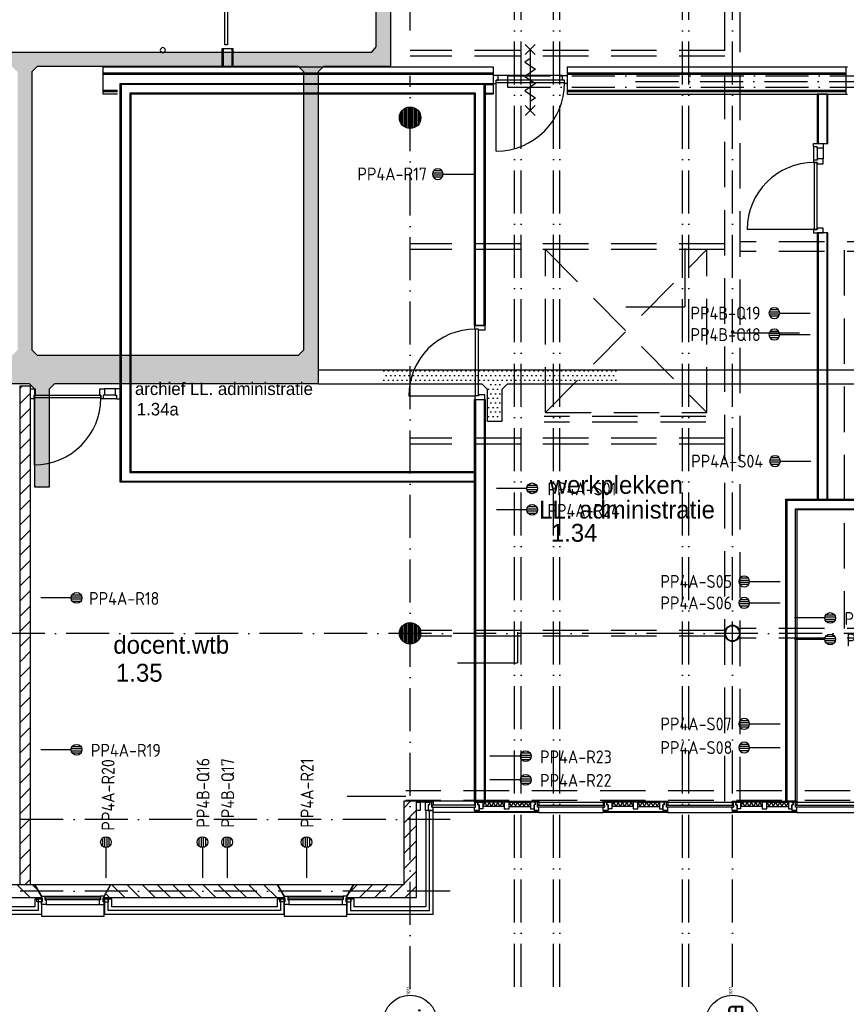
# Model space of a CAD drawing. Header units: millimetres. Extents: x 84333 to 240712, y -2244 to 84291.
# Tile 21 of 74: x 134468 to 146007, y 7596 to 21345. Entities that reach past the tile are written whole.
import ezdxf
from ezdxf.enums import TextEntityAlignment as Align

# ---------------------------------------------------------------- set-up
doc = ezdxf.new("R2010")
doc.units = ezdxf.units.MM
doc.header["$LTSCALE"] = 100
doc.linetypes.add('DASHDOT', pattern=[9, 6, -1.5, 0, -1.5])
doc.linetypes.add('HIDDEN', pattern=[9.525, 6.35, -3.175])
doc.layers.get('0').update_dxf_attribs({"linetype": 'CONTINUOUS'})
for name, color, linetype in [('AFDELING', 4, 'CONTINUOUS'), ('AL$2----_RENVOOI', 7, 'CONTINUOUS'), ('AL$7----_STRAMIEN', 1, 'DASHDOT'), ('AL21----_BUITENWAND', 4, 'CONTINUOUS'), ('AL21K---_ISOLATIE', 1, 'CONTINUOUS'), ('AL22----_BINNENWAND', 7, 'CONTINUOUS'), ('AL27----_DAKEN', 7, 'CONTINUOUS'), ('AL28----_KONSTRUKTIE', 3, 'CONTINUOUS'), ('AL31----_BUITENKOZ', 7, 'CONTINUOUS'), ('AL32----_BINNENKOZ', 7, 'CONTINUOUS'), ('AL32----_DRAAIR', 7, 'CONTINUOUS'), ('AL32----_DRAAIRICHTING', 1, 'CONTINUOUS'), ('AL65----_BEVEILIGING', 7, 'CONTINUOUS'), ('ALN-----_BLOCKNAAM', 2, 'CONTINUOUS'), ('ALXA3---_VOLZWART', 14, 'CONTINUOUS'), ('ALXAA---_GEWBETON', 12, 'CONTINUOUS'), ('ALXAB---_PREFABBETON', 1, 'CONTINUOUS'), ('ALXOU---_GLAS', 7, 'CONTINUOUS'), ('BOUW', 8, 'CONTINUOUS'), ('EB6441--_ATTRIB', 2, 'CONTINUOUS'), ('EL6441--_DATACOM', 3, 'CONTINUOUS'), ('KABELGGOOT1', 8, 'CONTINUOUS'), ('MV-BINNENKOZIJN', 1, 'CONTINUOUS')]:
    doc.layers.add(name, color=color, linetype=linetype)
doc.styles.add('1_8', font='ISO', dxfattribs={"height": 1.8})
doc.styles.add('BURO-025', font='BUROFONT.shx', dxfattribs={"height": 250})
doc.styles.get("Standard").update_dxf_attribs({"font": 'iso.shx'})
doc.styles.add('TECHNIC', font='technic_.ttf')
pattern_1 = [(8e-14, (39793.956, 199192.7), (31.75, 63.5), [0, -63.5])]

# ---------------------------------------------------------------- blocks, each defined once
blk = doc.blocks.new('ES4X2')
for p, q in [((-0.45, 1.4), (-0.45, 2.6)), ((-0.15, 1.27), (-0.15, 2.73)), ((0.15, 1.27), (0.15, 2.73)), ((0.45, 1.4), (0.45, 2.6)), ((0, 1.25), (0, -3))]:
    blk.add_line(p, q)
blk.add_circle((0, 2), 0.75)
at = {"style": '1_8', "flags": 8}
for tag, p in [('NUMMER', (1.25, 3.5)), ('CODE', (-1.25, 3.5))]:
    blk.add_attdef(tag, text='', height=1.8, rotation=90, dxfattribs=at).set_placement(p, align=Align.MIDDLE_LEFT)
blk.add_attdef('M_CODE', text='', height=1.8, dxfattribs=at).set_placement((0, 0), align=Align.MIDDLE_CENTER)
blk = doc.blocks.new('1011')
at = {"layer": 'AL$7----_STRAMIEN', "color": 7, "linetype": 'Continuous'}
blk.add_circle((-750, 0), 750, dxfattribs=at)
at = {"layer": 'AL$7----_STRAMIEN', "color": 3, "linetype": 'Continuous'}
blk.add_attdef('STR-NAAM', text='', height=600, rotation=360, dxfattribs=at).set_placement((-750, 0), align=Align.MIDDLE)
at = {"layer": 'ALN-----_BLOCKNAAM', "linetype": 'Continuous'}
blk.add_text('1011', height=100, dxfattribs=at).set_placement((0, 0))
blk = doc.blocks.new('A$C13e6995e')
at = {"layer": 'KABELGGOOT1'}
h = blk.add_hatch(dxfattribs=at)
h.set_pattern_fill('DOTS', color=256, scale=40, style=0)
h.set_pattern_definition(pattern_1)
h.paths.add_polyline_path([(47270, 29800), (47000, 29800), (47000, 26932), (47270, 26932)])
h.paths.add_polyline_path([(47270, 26932), (47000, 26932), (47000, 23926), (47270, 23926)])
h.paths.add_polyline_path([(47270, 23926), (47000, 23926), (47000, 23210), (46925, 23135), (45721, 23135), (45721, 22935), (46925, 22935), (47000, 22859), (46999, 20839), (47270, 20839), (47270, 22859), (47344, 22934), (50030, 22934), (50105, 22859), (50105, 20839), (50305, 20839), (50305, 22859), (50380, 22934), (54027, 22934), (54102, 22859), (54102, 20839), (54302, 20839), (54302, 22859), (54377, 22934), (55311, 22935), (55311, 23981), (55111, 23981), (55111, 23210), (55049, 23134), (47345, 23134), (47270, 23210)])
h = blk.add_hatch(dxfattribs=at)
h.set_pattern_fill('DOTS', color=256, scale=40, style=0)
h.set_pattern_definition(pattern_1)
h.paths.add_polyline_path([(54302, 20839), (54102, 20839), (54102, 18978), (54027, 18903), (50380, 18903), (50305, 18978), (50305, 20839), (50105, 20839), (50105, 18978), (50030, 18903), (47345, 18903), (47270, 18978), (47270, 20839), (46999, 20839), (46997, 18509), (50272, 18503), (50347, 18428), (50347, 17063), (50547, 17063), (50547, 18428), (50622, 18503), (54302, 18503)])
h = blk.add_hatch(dxfattribs=at)
h.set_pattern_fill('DOTS', color=256, scale=40, style=0)
h.set_pattern_definition(pattern_1)
h.paths.add_polyline_path([(55915, 18500), (55915, 18700), (55219, 18700), (55219, 18500)])
h.paths.add_polyline_path([(55915, 18700), (55915, 18500), (56485, 18500), (56485, 18700)])
h.paths.add_polyline_path([(57440, 18700), (57440, 18500), (58478, 18500), (58478, 18700)])
h = blk.add_hatch(dxfattribs=at)
h.set_pattern_fill('DOTS', color=256, scale=40, style=0)
h.set_pattern_definition(pattern_1)
h.paths.add_polyline_path([(57440, 18700), (56951, 18700), (56951, 18500), (57440, 18500)])
h.paths.add_polyline_path([(56774, 18312), (56667, 18312), (56667, 17980), (56774, 17980)])
h = blk.add_hatch(dxfattribs=at)
h.set_pattern_fill('DOTS', color=256, scale=40, style=0)
h.set_pattern_definition(pattern_1)
h.paths.add_polyline_path([(57076, 18695), (56424, 18695), (56424, 18501), (57076, 18501)])
h = blk.add_hatch(dxfattribs=at)
h.set_pattern_fill('DOTS', color=256, scale=40, style=0)
h.set_pattern_definition(pattern_1)
h.paths.add_polyline_path([(56856, 18689), (56667, 18689), (56667, 17980), (56865, 17980)])
h = blk.add_hatch(dxfattribs=at)
h.set_pattern_fill('DOTS', color=256, scale=40, style=0)
h.set_pattern_definition(pattern_1)
h.paths.add_polyline_path([(56774, 18312), (56667, 18312), (56667, 17980), (56774, 17980)])
at = {"layer": 'AL$2----_RENVOOI', "color": 8, "linetype": 'Continuous'}
for start, end in [(0, 180), (180, 0)]:
    blk.add_arc((52133, 23163), 36, start, end, dxfattribs=at)
at = {"layer": 'AL$7----_STRAMIEN', "color": 1}
for p, q in [((56144, 12420), (37921, 12420)), ((56144, 11420), (37921, 11420))]:
    blk.add_line(p, q, dxfattribs=at)
for points in [[(55585, 23440), (55585, 63920)], [(55585, 10052), (55585, 22807)], [(107244, 15020), (59485, 15020), (37921, 15020)]]:
    blk.add_lwpolyline(points, dxfattribs=at)
at = {"layer": 'AL$7----_STRAMIEN'}
for points in [[(57044, 10084), (57044, 48023)], [(57135, 10084), (57135, 48023)], [(57585, 10084), (57585, 48023)], [(57676, 10084), (57676, 48023)], [(59385, 10084), (59385, 48023)], [(59476, 10084), (59476, 48023)], [(60085, 10084), (60085, 48023)]]:
    blk.add_lwpolyline(points, dxfattribs=at)
at = {"layer": 'AL21----_BUITENWAND', "color": 8}
for p, q in [((55905, 12547), (55805, 12547)), ((55805, 12547), (55805, 11200)), ((55905, 11100), (55905, 12547)), ((50345, 11310), (50345, 11200)), ((50445, 11310), (50345, 11310)), ((50445, 11100), (50445, 11310)), ((51420, 11310), (51320, 11310)), ((51320, 11310), (51320, 11100)), ((51420, 11200), (51420, 11310)), ((53727, 11310), (53727, 11200)), ((53827, 11310), (53727, 11310)), ((53827, 11100), (53827, 11310)), ((54702, 11310), (54702, 11100)), ((54802, 11310), (54702, 11310)), ((54802, 11200), (54802, 11310)), ((50345, 11200), (48092, 11200)), ((53727, 11200), (51420, 11200)), ((55805, 11200), (54802, 11200)), ((47992, 11100), (50445, 11100)), ((51320, 11100), (53827, 11100)), ((54702, 11100), (55905, 11100))]:
    blk.add_line(p, q, dxfattribs=at)
at = {"layer": 'AL21K---_ISOLATIE', "color": 8, "linetype": 'Continuous'}
for p, q in [((56899, 12661), (56599, 12661)), ((56629, 12661), (56599, 12601)), ((56659, 12601), (56629, 12661)), ((56689, 12661), (56659, 12601)), ((56719, 12601), (56689, 12661)), ((56749, 12661), (56719, 12601)), ((56779, 12601), (56749, 12661)), ((56809, 12661), (56779, 12601)), ((56839, 12601), (56809, 12661)), ((56869, 12661), (56839, 12601)), ((56899, 12601), (56869, 12661)), ((56966, 12661), (57265, 12661)), ((56966, 12661), (56996, 12601)), ((56996, 12601), (57026, 12661)), ((57026, 12661), (57056, 12601)), ((57056, 12601), (57086, 12661)), ((57086, 12661), (57116, 12601)), ((57116, 12601), (57146, 12661)), ((57146, 12661), (57176, 12601)), ((57176, 12601), (57206, 12661)), ((57206, 12661), (57235, 12601)), ((57235, 12601), (57265, 12661)), ((58699, 12661), (58399, 12661)), ((58429, 12661), (58399, 12601)), ((58459, 12601), (58429, 12661)), ((58489, 12661), (58459, 12601)), ((58519, 12601), (58489, 12661)), ((58549, 12661), (58519, 12601)), ((58579, 12601), (58549, 12661)), ((58609, 12661), (58579, 12601)), ((58639, 12601), (58609, 12661)), ((58669, 12661), (58639, 12601)), ((58699, 12601), (58669, 12661)), ((58766, 12661), (59065, 12661)), ((58766, 12661), (58796, 12601)), ((58796, 12601), (58826, 12661)), ((58826, 12661), (58856, 12601)), ((58856, 12601), (58886, 12661)), ((58886, 12661), (58916, 12601)), ((58916, 12601), (58946, 12661)), ((58946, 12661), (58976, 12601)), ((58976, 12601), (59006, 12661)), ((59006, 12661), (59035, 12601)), ((59035, 12601), (59065, 12661)), ((60499, 12661), (60199, 12661)), ((60229, 12661), (60199, 12601)), ((60259, 12601), (60229, 12661)), ((60289, 12661), (60259, 12601)), ((60319, 12601), (60289, 12661)), ((60349, 12661), (60319, 12601)), ((60379, 12601), (60349, 12661)), ((60409, 12661), (60379, 12601)), ((60439, 12601), (60409, 12661)), ((60469, 12661), (60439, 12601)), ((60499, 12601), (60469, 12661)), ((60566, 12661), (60865, 12661)), ((60566, 12661), (60596, 12601)), ((60596, 12601), (60626, 12661)), ((60626, 12661), (60656, 12601)), ((60656, 12601), (60686, 12661)), ((60686, 12661), (60716, 12601)), ((60716, 12601), (60746, 12661)), ((60746, 12661), (60776, 12601)), ((60776, 12601), (60806, 12661)), ((60806, 12661), (60835, 12601)), ((60835, 12601), (60865, 12661)), ((56899, 12601), (56599, 12601)), ((56966, 12601), (57265, 12601)), ((58699, 12601), (58399, 12601)), ((58766, 12601), (59065, 12601)), ((60499, 12601), (60199, 12601)), ((60566, 12601), (60865, 12601))]:
    blk.add_line(p, q, dxfattribs=at)
at = {"layer": 'AL22----_BINNENWAND', "color": 8}
for p, q in [((52959, 22930), (52959, 23188)), ((52959, 23188), (53109, 23188)), ((53109, 23188), (53109, 22930)), ((53109, 22930), (52959, 22930)), ((51536, 17129), (51536, 22700)), ((51536, 22700), (56632, 22700)), ((56632, 22700), (56632, 19320)), ((56632, 22700), (56745, 22700)), ((56632, 22550), (56632, 22700)), ((56745, 22700), (56745, 22550)), ((56482, 22550), (51686, 22550)), ((51686, 22550), (51686, 17279)), ((56482, 19320), (56482, 22550)), ((56745, 22550), (56632, 22550)), ((61266, 22550), (61266, 21862)), ((61416, 22550), (61266, 22550)), ((61416, 21862), (61416, 22550)), ((61266, 21862), (61416, 21862)), ((61266, 20611), (61266, 16895)), ((61416, 20611), (61266, 20611)), ((61416, 16895), (61416, 20611)), ((56632, 19320), (56482, 19320)), ((56482, 12676), (56482, 18286)), ((56482, 18286), (56632, 18286)), ((56632, 18286), (56632, 12676)), ((51686, 17279), (56482, 17279)), ((56482, 17279), (56482, 17129)), ((56482, 17129), (51536, 17129)), ((60832, 12676), (60832, 16895)), ((60832, 16895), (62321, 16895)), ((61266, 16895), (61416, 16895)), ((62321, 16745), (60982, 16745)), ((60982, 16745), (60982, 12676)), ((56632, 12676), (56482, 12676)), ((60982, 12676), (60832, 12676))]:
    blk.add_line(p, q, dxfattribs=at)
at = {"layer": 'AL22----_BINNENWAND', "color": 8, "linetype": 'Continuous'}
for p, q in [((52974, 23188), (52974, 22930)), ((53094, 23188), (53094, 22930)), ((56617, 22685), (51551, 22685)), ((51551, 22685), (51551, 17144)), ((56497, 22565), (51671, 22565)), ((51671, 22565), (51671, 17264)), ((56497, 19320), (56497, 22565)), ((56617, 19320), (56617, 22685)), ((56632, 22685), (56745, 22685)), ((56632, 22565), (56745, 22565)), ((61281, 22550), (61281, 21862)), ((61401, 22550), (61401, 21862)), ((61281, 20611), (61281, 16895)), ((61401, 20611), (61401, 16895)), ((56497, 18286), (56497, 12676)), ((56617, 18286), (56617, 12676)), ((51671, 17264), (56482, 17264)), ((51551, 17144), (56482, 17144)), ((60847, 12676), (60847, 16880)), ((60847, 16880), (62321, 16880)), ((60967, 12676), (60967, 16760)), ((60967, 16760), (62321, 16760))]:
    blk.add_line(p, q, dxfattribs=at)
at = {"layer": 'AL27----_DAKEN', "color": 8, "linetype": 'HIDDEN'}
for p, q in [((57475, 18103), (59725, 20378)), ((57475, 20378), (59725, 18103)), ((57475, 18103), (57475, 20378)), ((59725, 18103), (59725, 20378)), ((57475, 18103), (59725, 18103))]:
    blk.add_line(p, q, dxfattribs=at)
at = {"layer": 'AL28----_KONSTRUKTIE', "color": 8}
for p, q in [((50285, 18474), (50135, 18474)), ((50135, 18474), (50135, 11510)), ((50285, 11510), (50285, 18474)), ((51404, 11510), (51312, 11350)), ((53735, 11510), (51404, 11510)), ((53827, 11350), (53735, 11510)), ((51312, 11350), (51312, 11330)), ((51312, 11330), (53827, 11330)), ((53827, 11330), (53827, 11350))]:
    blk.add_line(p, q, dxfattribs=at)
at = {"layer": 'AL28----_KONSTRUKTIE', "color": 8, "linetype": 'Continuous'}
for p, q in [((55495, 12676), (55495, 12676)), ((55495, 12676), (55495, 11510)), ((55675, 12676), (55495, 12676)), ((55675, 12490), (55675, 12676)), ((55675, 11330), (55675, 12490)), ((50345, 11510), (48152, 11510)), ((50437, 11350), (50345, 11510)), ((54794, 11510), (54702, 11350)), ((55495, 11510), (54794, 11510)), ((48152, 11330), (50437, 11330)), ((50437, 11330), (50437, 11350)), ((54702, 11350), (54702, 11330)), ((54702, 11330), (55675, 11330))]:
    blk.add_line(p, q, dxfattribs=at)
at = {"layer": 'AL28----_KONSTRUKTIE', "color": 8}
for centre in [(55585, 22220), (55585, 15020)]:
    blk.add_circle(centre, 150, dxfattribs=at)
for radius, start, end in [(110, 0, 180), (110, 180, 0), (102, 0, 180), (102, 180, 0)]:
    blk.add_arc((60085, 15020), radius, start, end, dxfattribs=at)
at = {"layer": 'AL31----_BUITENKOZ', "color": 8, "linetype": 'Continuous'}
for p, q in [((52997, 23236), (52997, 24174)), ((53038, 24174), (53038, 23236)), ((53038, 23236), (52997, 23236)), ((50437, 11325), (50437, 11350)), ((50437, 11350), (50487, 11350)), ((50447, 11325), (50437, 11325)), ((50437, 11325), (50437, 11325)), ((50447, 11269), (50447, 11325)), ((50487, 11350), (50487, 11350)), ((50487, 11350), (50487, 11299)), ((50487, 11299), (50504, 11299)), ((50492, 11324), (50492, 11303)), ((51257, 11324), (50492, 11324)), ((50492, 11303), (51257, 11303)), ((50504, 11299), (50504, 11236)), ((51262, 11299), (51245, 11299)), ((51245, 11299), (51245, 11236)), ((51257, 11303), (51257, 11324)), ((51262, 11350), (51262, 11350)), ((51262, 11350), (51262, 11299)), ((51312, 11350), (51262, 11350)), ((51302, 11269), (51302, 11325)), ((51302, 11325), (51312, 11325)), ((51312, 11325), (51312, 11350)), ((51312, 11325), (51312, 11325)), ((53827, 11325), (53827, 11350)), ((53827, 11350), (53877, 11350)), ((53837, 11325), (53827, 11325)), ((53827, 11325), (53827, 11325)), ((53837, 11269), (53837, 11325)), ((53877, 11350), (53877, 11350)), ((53877, 11350), (53877, 11299)), ((53877, 11299), (53894, 11299)), ((53882, 11324), (53882, 11303)), ((54647, 11324), (53882, 11324)), ((53882, 11303), (54647, 11303)), ((53894, 11299), (53894, 11236)), ((54652, 11299), (54635, 11299)), ((54635, 11299), (54635, 11236)), ((54647, 11303), (54647, 11324)), ((54652, 11350), (54652, 11350)), ((54652, 11350), (54652, 11299)), ((54702, 11350), (54652, 11350)), ((54692, 11269), (54692, 11325)), ((54692, 11325), (54702, 11325)), ((54702, 11325), (54702, 11350)), ((54702, 11325), (54702, 11325)), ((50437, 11236), (50437, 11269)), ((50437, 11269), (50447, 11269)), ((50504, 11236), (50437, 11236)), ((50504, 11236), (50504, 11236)), ((50504, 11236), (50504, 11236)), ((50504, 11236), (50504, 11236)), ((50504, 11236), (50504, 11236)), ((51245, 11236), (51245, 11236)), ((51245, 11236), (51245, 11236)), ((51245, 11236), (51245, 11236)), ((51245, 11236), (51245, 11236)), ((51245, 11236), (51312, 11236)), ((51312, 11269), (51302, 11269)), ((51312, 11236), (51312, 11269)), ((53827, 11236), (53827, 11269)), ((53827, 11269), (53837, 11269)), ((53894, 11236), (53827, 11236)), ((53894, 11236), (53894, 11236)), ((53894, 11236), (53894, 11236)), ((53894, 11236), (53894, 11236)), ((53894, 11236), (53894, 11236)), ((54635, 11236), (54635, 11236)), ((54635, 11236), (54635, 11236)), ((54635, 11236), (54635, 11236)), ((54635, 11236), (54635, 11236)), ((54635, 11236), (54702, 11236)), ((54702, 11269), (54692, 11269)), ((54702, 11236), (54702, 11269))]:
    blk.add_line(p, q, dxfattribs=at)
at = {"layer": 'AL31----_BUITENKOZ', "color": 8}
for p, q in [((55675, 12661), (55675, 12676)), ((55675, 12676), (55888, 12676)), ((55675, 12547), (55675, 12661)), ((55675, 12661), (55727, 12661)), ((55888, 12661), (55675, 12661)), ((55727, 12661), (55727, 12547)), ((55799, 12547), (55799, 12661)), ((55799, 12661), (55855, 12661)), ((55855, 12661), (55855, 12626)), ((55888, 12661), (55855, 12661)), ((55855, 12661), (55855, 12626)), ((55888, 12676), (55888, 12661)), ((55888, 12622), (55888, 12676)), ((55888, 12676), (55905, 12676)), ((55888, 12592), (55888, 12661)), ((56482, 12676), (55905, 12676)), ((55905, 12676), (55905, 12622)), ((56482, 12661), (56482, 12676)), ((56482, 12676), (57382, 12676)), ((56499, 12676), (56482, 12676)), ((56482, 12676), (56482, 12622)), ((57382, 12661), (56482, 12661)), ((56499, 12622), (56499, 12676)), ((56499, 12661), (56532, 12661)), ((56499, 12592), (56499, 12661)), ((56532, 12661), (56532, 12626)), ((56532, 12626), (56532, 12661)), ((56532, 12661), (56599, 12661)), ((56599, 12661), (56599, 12571)), ((56899, 12661), (56899, 12571)), ((56966, 12661), (56899, 12661)), ((56966, 12571), (56966, 12661)), ((57265, 12661), (57265, 12571)), ((57332, 12661), (57265, 12661)), ((57365, 12661), (57332, 12661)), ((57332, 12661), (57332, 12626)), ((57332, 12626), (57332, 12661)), ((57365, 12622), (57365, 12661)), ((57365, 12661), (57382, 12661)), ((57365, 12592), (57365, 12661)), ((57382, 12676), (57382, 12661)), ((57382, 12661), (58282, 12661)), ((57382, 12661), (57382, 12622)), ((58282, 12661), (58282, 12676)), ((58282, 12676), (59182, 12676)), ((58299, 12661), (58282, 12661)), ((58282, 12661), (58282, 12622)), ((59182, 12661), (58282, 12661)), ((58299, 12622), (58299, 12661)), ((58299, 12661), (58332, 12661)), ((58299, 12592), (58299, 12661)), ((58332, 12661), (58332, 12626)), ((58332, 12626), (58332, 12661)), ((58332, 12661), (58399, 12661)), ((58399, 12661), (58399, 12571)), ((58699, 12661), (58699, 12571)), ((58766, 12661), (58699, 12661)), ((58766, 12571), (58766, 12661)), ((59065, 12661), (59065, 12571)), ((59132, 12661), (59065, 12661)), ((59132, 12626), (59132, 12661)), ((59165, 12661), (59132, 12661)), ((59132, 12661), (59132, 12626)), ((59165, 12622), (59165, 12661)), ((59165, 12661), (59182, 12661)), ((59165, 12592), (59165, 12661)), ((59182, 12676), (59182, 12661)), ((59182, 12661), (60082, 12661)), ((59182, 12661), (59182, 12622)), ((60082, 12661), (60082, 12676)), ((60082, 12676), (60982, 12676)), ((60982, 12661), (60082, 12661)), ((60099, 12661), (60082, 12661)), ((60082, 12661), (60082, 12622)), ((60099, 12622), (60099, 12661)), ((60099, 12661), (60132, 12661)), ((60099, 12592), (60099, 12661)), ((60132, 12626), (60132, 12661)), ((60132, 12661), (60199, 12661)), ((60132, 12661), (60132, 12626)), ((60199, 12661), (60199, 12571)), ((60499, 12661), (60499, 12571)), ((60566, 12661), (60499, 12661)), ((60566, 12571), (60566, 12661)), ((60865, 12661), (60865, 12571)), ((60932, 12661), (60865, 12661)), ((60932, 12626), (60932, 12661)), ((60965, 12661), (60932, 12661)), ((60932, 12661), (60932, 12626)), ((60965, 12622), (60965, 12661)), ((60965, 12661), (60982, 12661)), ((60965, 12592), (60965, 12661)), ((60982, 12676), (60982, 12661)), ((60982, 12661), (61882, 12661)), ((60982, 12661), (60982, 12622)), ((55727, 12547), (55675, 12547)), ((55838, 12547), (55799, 12547)), ((55855, 12626), (55838, 12626)), ((55838, 12626), (55838, 12547)), ((55855, 12626), (55838, 12626)), ((55838, 12626), (55838, 12547)), ((55838, 12547), (55905, 12547)), ((55905, 12622), (55888, 12622)), ((55905, 12592), (55888, 12592)), ((55905, 12547), (55905, 12592)), ((56482, 12520), (55905, 12520)), ((56482, 12622), (56499, 12622)), ((56482, 12547), (56482, 12592)), ((56482, 12592), (56499, 12592)), ((56549, 12547), (56482, 12547)), ((56482, 12520), (56482, 12532)), ((56482, 12532), (57382, 12532)), ((57382, 12520), (56482, 12520)), ((56492, 12532), (56492, 12547)), ((56492, 12547), (56535, 12547)), ((56535, 12532), (56492, 12532)), ((56532, 12626), (56549, 12626)), ((56549, 12626), (56532, 12626)), ((56535, 12547), (56535, 12532)), ((56549, 12626), (56549, 12547)), ((56549, 12571), (56549, 12626)), ((56599, 12571), (56549, 12571)), ((56899, 12571), (56966, 12571)), ((57265, 12571), (57315, 12571)), ((57332, 12626), (57315, 12626)), ((57315, 12626), (57315, 12547)), ((57315, 12571), (57315, 12626)), ((57315, 12626), (57332, 12626)), ((57315, 12547), (57382, 12547)), ((57329, 12547), (57329, 12532)), ((57372, 12547), (57329, 12547)), ((57329, 12532), (57372, 12532)), ((57382, 12622), (57365, 12622)), ((57382, 12592), (57365, 12592)), ((57372, 12532), (57372, 12547)), ((57382, 12547), (57382, 12592)), ((57382, 12532), (57382, 12520)), ((57382, 12520), (58282, 12520)), ((58282, 12622), (58299, 12622)), ((58282, 12547), (58282, 12592)), ((58282, 12592), (58299, 12592)), ((58349, 12547), (58282, 12547)), ((58282, 12520), (58282, 12532)), ((58282, 12532), (59182, 12532)), ((59182, 12520), (58282, 12520)), ((58292, 12532), (58292, 12547)), ((58292, 12547), (58335, 12547)), ((58335, 12532), (58292, 12532)), ((58332, 12626), (58349, 12626)), ((58349, 12626), (58332, 12626)), ((58335, 12547), (58335, 12532)), ((58349, 12626), (58349, 12547)), ((58349, 12571), (58349, 12626)), ((58399, 12571), (58349, 12571)), ((58699, 12571), (58766, 12571)), ((59065, 12571), (59115, 12571)), ((59115, 12571), (59115, 12626)), ((59115, 12626), (59132, 12626)), ((59132, 12626), (59115, 12626)), ((59115, 12626), (59115, 12547)), ((59115, 12547), (59182, 12547)), ((59129, 12547), (59129, 12532)), ((59172, 12547), (59129, 12547)), ((59129, 12532), (59172, 12532)), ((59182, 12622), (59165, 12622)), ((59182, 12592), (59165, 12592)), ((59172, 12532), (59172, 12547)), ((59182, 12547), (59182, 12592)), ((59182, 12532), (59182, 12520)), ((59182, 12520), (60082, 12520)), ((60082, 12622), (60099, 12622)), ((60082, 12547), (60082, 12592)), ((60082, 12592), (60099, 12592)), ((60149, 12547), (60082, 12547)), ((60082, 12520), (60082, 12532)), ((60082, 12532), (60982, 12532)), ((60982, 12520), (60082, 12520)), ((60092, 12532), (60092, 12547)), ((60092, 12547), (60135, 12547)), ((60135, 12532), (60092, 12532)), ((60149, 12626), (60132, 12626)), ((60132, 12626), (60149, 12626)), ((60135, 12547), (60135, 12532)), ((60149, 12571), (60149, 12626)), ((60149, 12626), (60149, 12547)), ((60199, 12571), (60149, 12571)), ((60499, 12571), (60566, 12571)), ((60865, 12571), (60915, 12571)), ((60915, 12571), (60915, 12626)), ((60915, 12626), (60932, 12626)), ((60932, 12626), (60915, 12626)), ((60915, 12626), (60915, 12547)), ((60915, 12547), (60982, 12547)), ((60929, 12547), (60929, 12532)), ((60972, 12547), (60929, 12547)), ((60929, 12532), (60972, 12532)), ((60982, 12622), (60965, 12622)), ((60982, 12592), (60965, 12592)), ((60972, 12532), (60972, 12547)), ((60982, 12547), (60982, 12592)), ((60982, 12532), (60982, 12520)), ((60982, 12520), (61882, 12520)), ((51404, 11510), (50345, 11510)), ((50345, 11510), (50437, 11350)), ((51312, 11350), (51404, 11510)), ((54794, 11510), (53735, 11510)), ((53735, 11510), (53827, 11350)), ((54702, 11350), (54794, 11510)), ((50376, 11269), (50376, 11325)), ((50376, 11325), (50447, 11325)), ((50437, 11350), (50437, 11070)), ((50447, 11325), (50447, 11269)), ((50487, 11350), (51262, 11350)), ((51302, 11325), (51302, 11269)), ((51373, 11325), (51302, 11325)), ((51312, 11070), (51312, 11350)), ((51373, 11269), (51373, 11325)), ((53766, 11269), (53766, 11325)), ((53766, 11325), (53837, 11325)), ((53827, 11350), (53827, 11070)), ((53837, 11325), (53837, 11269)), ((53877, 11350), (54652, 11350)), ((54692, 11325), (54692, 11269)), ((54763, 11325), (54692, 11325)), ((54702, 11070), (54702, 11350)), ((54763, 11269), (54763, 11325)), ((50447, 11269), (50376, 11269)), ((50504, 11236), (51245, 11236)), ((51302, 11269), (51373, 11269)), ((53837, 11269), (53766, 11269)), ((53894, 11236), (54635, 11236)), ((54692, 11269), (54763, 11269)), ((50437, 11070), (51312, 11070)), ((53827, 11070), (54702, 11070))]:
    blk.add_line(p, q, dxfattribs=at)
at = {"layer": 'AL32----_BINNENKOZ', "color": 8}
for p, q in [((51302, 22550), (51302, 22930)), ((51302, 22930), (56745, 22930)), ((51302, 22845), (56745, 22845)), ((51302, 22830), (56745, 22830)), ((56745, 22930), (56745, 22700)), ((57779, 22930), (61691, 22930)), ((57779, 22930), (57779, 22550)), ((57779, 22845), (61666, 22845)), ((57779, 22830), (61666, 22830)), ((61666, 22930), (61666, 22550)), ((56812, 22810), (56745, 22810)), ((56745, 22810), (56745, 22740)), ((56745, 22740), (56745, 22740)), ((56745, 22740), (56745, 22696)), ((56745, 22696), (56785, 22696)), ((57739, 22747), (56785, 22747)), ((56785, 22696), (56785, 22747)), ((56785, 22747), (56812, 22747)), ((57739, 22707), (56785, 22707)), ((56812, 22747), (56812, 22810)), ((57712, 22747), (57712, 22810)), ((57712, 22810), (57779, 22810)), ((57739, 22747), (57712, 22747)), ((57739, 22696), (57739, 22747)), ((57779, 22696), (57739, 22696)), ((57779, 22810), (57779, 22740)), ((57779, 22740), (57779, 22740)), ((57779, 22740), (57779, 22696)), ((51302, 22605), (51502, 22605)), ((51302, 22585), (51502, 22585)), ((51502, 22550), (51302, 22550)), ((57779, 22605), (61666, 22605)), ((57779, 22585), (61666, 22585)), ((57779, 22550), (61691, 22550)), ((61214, 21812), (61214, 21862)), ((61214, 21862), (61353, 21862)), ((61353, 21862), (61353, 21795)), ((61214, 21812), (61214, 21628)), ((61265, 21812), (61214, 21812)), ((61265, 21795), (61265, 21812)), ((61265, 21795), (61265, 21645)), ((61353, 21795), (61265, 21795)), ((61353, 21795), (61353, 21645)), ((61214, 21628), (61214, 21595)), ((61265, 21628), (61214, 21628)), ((61214, 21628), (61214, 21595)), ((61214, 21595), (61265, 21595)), ((61265, 21595), (61225, 21595)), ((61225, 21595), (61225, 20661)), ((61353, 21645), (61265, 21645)), ((61265, 21645), (61265, 21628)), ((61265, 21595), (61265, 21578)), ((61265, 20661), (61265, 21595)), ((61353, 21578), (61353, 21645)), ((61265, 21578), (61353, 21578)), ((61265, 20661), (61214, 20661)), ((61214, 20661), (61214, 20611)), ((61225, 20661), (61265, 20661)), ((61265, 20678), (61265, 20661)), ((61353, 20678), (61265, 20678)), ((61353, 20611), (61353, 20678)), ((61214, 20611), (61353, 20611)), ((56488, 19320), (56627, 19320)), ((56488, 19270), (56488, 19320)), ((56539, 19270), (56488, 19270)), ((56499, 18336), (56499, 19270)), ((56539, 18336), (56539, 19270)), ((56539, 19253), (56539, 19270)), ((56627, 19253), (56539, 19253)), ((56627, 19320), (56627, 19253)), ((50285, 18297), (50285, 18436)), ((50285, 18436), (50352, 18436)), ((50352, 18436), (50352, 18348)), ((51252, 18348), (51252, 18436)), ((51252, 18436), (51319, 18436)), ((51469, 18436), (51319, 18436)), ((51319, 18436), (51319, 18348)), ((51536, 18436), (51469, 18436)), ((51469, 18436), (51469, 18348)), ((51536, 18297), (51536, 18436)), ((50335, 18297), (50285, 18297)), ((50352, 18348), (50335, 18348)), ((50335, 18348), (50335, 18297)), ((50335, 18308), (50335, 18348)), ((50335, 18348), (51269, 18348)), ((51269, 18308), (50335, 18308)), ((51269, 18348), (51252, 18348)), ((51269, 18297), (51269, 18348)), ((51269, 18348), (51269, 18308)), ((51302, 18297), (51269, 18297)), ((51302, 18297), (51269, 18297)), ((51319, 18348), (51302, 18348)), ((51302, 18348), (51302, 18297)), ((51486, 18297), (51302, 18297)), ((51469, 18348), (51319, 18348)), ((51469, 18348), (51486, 18348)), ((51486, 18348), (51486, 18297)), ((51486, 18297), (51536, 18297)), ((56539, 18336), (56488, 18336)), ((56488, 18336), (56488, 18286)), ((56627, 18353), (56539, 18353)), ((56539, 18353), (56539, 18336)), ((56627, 18286), (56627, 18353)), ((56488, 18286), (56627, 18286))]:
    blk.add_line(p, q, dxfattribs=at)
at = {"layer": 'AL32----_BINNENKOZ', "color": 8, "linetype": 'Continuous'}
blk.add_line((57712, 22810), (56812, 22810), dxfattribs=at)
at = {"layer": 'AL32----_BINNENKOZ', "color": 8, "linetype": 'DASHDOT'}
for p, q in [((56944, 22805), (65882, 22805)), ((56944, 22805), (56944, 22645)), ((58733, 22725), (65969, 22725)), ((56944, 22645), (65882, 22645))]:
    blk.add_line(p, q, dxfattribs=at)
at = {"layer": 'AL32----_DRAAIR', "color": 8}
blk.add_line((56785, 21753), (56785, 22707), dxfattribs=at)
blk.add_arc((56785, 22707), 954, 270, 0, dxfattribs=at)
at = {"layer": 'AL32----_DRAAIRICHTING', "color": 8}
for p, q in [((61225, 20661), (60291, 20661)), ((50335, 18308), (50335, 17374)), ((55565, 18336), (56499, 18336))]:
    blk.add_line(p, q, dxfattribs=at)
for centre, start, end in [((61225, 20661), 90, 180), ((56499, 18336), 90, 180), ((50335, 18308), 270, 0)]:
    blk.add_arc(centre, 934, start, end, dxfattribs=at)
at = {"layer": 'AL65----_BEVEILIGING', "color": 8, "linetype": 'Continuous'}
for points in [[(57192, 23242), (57332, 23102)], [(57332, 23242), (57192, 23102)], [(57262, 23172), (57262, 22322)], [(57262, 23047), (57187, 22997), (57337, 22897), (57262, 22847)], [(57262, 22847), (57187, 22797), (57337, 22697), (57262, 22647)], [(57262, 22647), (57187, 22597), (57337, 22497), (57262, 22447)], [(57192, 22392), (57332, 22252)], [(57332, 22392), (57192, 22252)]]:
    blk.add_lwpolyline(points, dxfattribs=at)
at = {"layer": 'ALXA3---_VOLZWART', "color": 8}
for p, q in [((55855, 11150), (55855, 12547)), ((50395, 11310), (50395, 11150)), ((51370, 11150), (51370, 11310)), ((53777, 11310), (53777, 11150)), ((54752, 11310), (54752, 11150)), ((50395, 11150), (48042, 11150)), ((53777, 11150), (51370, 11150)), ((54752, 11150), (55855, 11150))]:
    blk.add_line(p, q, dxfattribs=at)
at = {"layer": 'ALXAA---_GEWBETON', "color": 8}
for p, q in [((55445, 22166), (55445, 22274)), ((55465, 22130), (55465, 22310)), ((55485, 22108), (55485, 22332)), ((55505, 22093), (55505, 22347)), ((55525, 22083), (55525, 22358)), ((55545, 22075), (55545, 22365)), ((55565, 22071), (55565, 22369)), ((55585, 22070), (55585, 22370)), ((55605, 22071), (55605, 22369)), ((55625, 22075), (55625, 22365)), ((55645, 22083), (55645, 22358)), ((55665, 22093), (55665, 22347)), ((55685, 22108), (55685, 22332)), ((55705, 22130), (55705, 22310)), ((55725, 22166), (55725, 22274)), ((55485, 14908), (55485, 15132)), ((55505, 14893), (55505, 15147)), ((55525, 14883), (55525, 15158)), ((55545, 14875), (55545, 15165)), ((55565, 14871), (55565, 15169)), ((55585, 14870), (55585, 15170)), ((55605, 14871), (55605, 15169)), ((55625, 14875), (55625, 15165)), ((55645, 14883), (55645, 15158)), ((55665, 14893), (55665, 15147)), ((55685, 14908), (55685, 15132)), ((55445, 14966), (55445, 15074)), ((55465, 14930), (55465, 15110)), ((55705, 14930), (55705, 15110)), ((55725, 14966), (55725, 15074))]:
    blk.add_line(p, q, dxfattribs=at)
at = {"layer": 'ALXAB---_PREFABBETON', "color": 8}
for p, q in [((50135, 18438), (50171, 18474)), ((50135, 18226), (50285, 18376)), ((50135, 18014), (50285, 18164)), ((50135, 17802), (50285, 17952)), ((50135, 17590), (50285, 17740)), ((50135, 17378), (50285, 17528)), ((50135, 17165), (50285, 17315)), ((50135, 16953), (50285, 17103)), ((50135, 16741), (50285, 16891)), ((50135, 16529), (50285, 16679)), ((50135, 16317), (50285, 16467)), ((50135, 16105), (50285, 16255)), ((50135, 15893), (50285, 16043)), ((50135, 15680), (50285, 15830)), ((50135, 15468), (50285, 15618)), ((50135, 15256), (50285, 15406)), ((50135, 15044), (50285, 15194)), ((50135, 14832), (50285, 14982)), ((50135, 14620), (50285, 14770)), ((50135, 14408), (50285, 14558)), ((50135, 14196), (50285, 14346)), ((50135, 13983), (50285, 14133)), ((50135, 13771), (50285, 13921)), ((50135, 13559), (50285, 13709)), ((50135, 13347), (50285, 13497)), ((50135, 13135), (50285, 13285)), ((50135, 12923), (50285, 13073)), ((50135, 12711), (50285, 12861)), ((55495, 12581), (55590, 12676)), ((50135, 12498), (50285, 12648)), ((55495, 12369), (55675, 12549)), ((50135, 12286), (50285, 12436)), ((55495, 12157), (55675, 12337)), ((50135, 12074), (50285, 12224)), ((55495, 11945), (55675, 12125)), ((50135, 11862), (50285, 12012)), ((55495, 11733), (55675, 11913)), ((50135, 11650), (50285, 11800)), ((55495, 11521), (55675, 11701)), ((50207, 11510), (50285, 11588)), ((50281, 11330), (50101, 11510)), ((50388, 11435), (50313, 11510)), ((51422, 11510), (51602, 11330)), ((51634, 11510), (51814, 11330)), ((51847, 11510), (52027, 11330)), ((52059, 11510), (52239, 11330)), ((52271, 11510), (52451, 11330)), ((52483, 11510), (52663, 11330)), ((52695, 11510), (52875, 11330)), ((52907, 11510), (53087, 11330)), ((53119, 11510), (53299, 11330)), ((53332, 11510), (53512, 11330)), ((53544, 11510), (53724, 11330)), ((54721, 11383), (54848, 11510)), ((54880, 11330), (55060, 11510)), ((55092, 11330), (55272, 11510)), ((55304, 11330), (55484, 11510)), ((55517, 11330), (55675, 11488)), ((51333, 11387), (51390, 11330))]:
    blk.add_line(p, q, dxfattribs=at)
at = {"layer": 'ALXOU---_GLAS', "color": 8}
for p, q in [((56499, 12622), (55888, 12622)), ((55888, 12622), (55888, 12592)), ((55888, 12592), (56499, 12592)), ((56499, 12592), (56499, 12622)), ((57365, 12592), (57365, 12622)), ((57365, 12622), (58299, 12622)), ((58299, 12592), (57365, 12592)), ((58299, 12622), (58299, 12592)), ((59165, 12592), (59165, 12622)), ((59165, 12622), (60099, 12622)), ((60099, 12592), (59165, 12592)), ((60099, 12622), (60099, 12592)), ((60965, 12592), (60965, 12622)), ((60965, 12622), (61899, 12622)), ((61899, 12592), (60965, 12592))]:
    blk.add_line(p, q, dxfattribs=at)
at = {"layer": 'KABELGGOOT1'}
for p, q in [((55111, 23210, 3650), (55111, 23981, 3650)), ((55311, 23981, 3650), (55311, 22935, 3650)), ((47345, 23134, 3650), (55049, 23134, 3650)), ((55049, 23134, 3650), (55111, 23210, 3650)), ((50380, 22934, 3650), (50305, 22859, 3650)), ((50305, 22859, 3650), (50305, 18978, 3650)), ((54027, 22934, 3650), (50380, 22934, 3650)), ((54102, 22859, 3650), (54027, 22934, 3650)), ((54102, 18978, 3650), (54102, 22859, 3650)), ((54377, 22934, 3650), (54302, 22859, 3650)), ((54302, 22859, 3650), (54302, 18503, 3650)), ((55311, 22935, 3650), (54377, 22934, 3650)), ((50305, 18978, 3650), (50380, 18903, 3650)), ((54027, 18903, 3650), (54102, 18978, 3650)), ((50380, 18903, 3650), (54027, 18903, 3650)), ((54308, 18700), (68899, 18700)), ((50272, 18503, 3650), (46997, 18509, 3650)), ((50347, 18428, 3650), (50272, 18503, 3650)), ((50347, 17063, 3650), (50347, 18428, 3650)), ((50622, 18503, 3650), (50547, 18428, 3650)), ((50547, 18428, 3650), (50547, 17063, 3650)), ((54302, 18503, 3650), (50622, 18503, 3650)), ((56590, 18500), (54308, 18500)), ((56667, 18427, 3650), (56590, 18500)), ((56667, 17980, 3650), (56667, 18427, 3650)), ((56940, 18500), (56865, 18425)), ((56865, 18425), (56867, 17980, 3650)), ((68899, 18500), (56940, 18500)), ((56940, 18500), (56940, 18500)), ((56867, 17980, 3650), (56667, 17980, 3650)), ((50412, 17057), (50347, 17063, 3650)), ((50547, 17063, 3650), (50347, 17063, 3650))]:
    blk.add_line(p, q, dxfattribs=at)
at = {"layer": 'MV-BINNENKOZIJN', "color": 2, "linetype": 'HIDDEN'}
for p, q in [((85180, 20488), (60190, 20488)), ((85180, 20353), (60190, 20353)), ((85541, 12822), (55527, 12822)), ((85541, 12687), (55527, 12687))]:
    blk.add_line(p, q, dxfattribs=at)
at = {"layer": 'MV-BINNENKOZIJN'}
for p, q in [((59420, 20392), (59420, 19581)), ((58598, 19580), (59420, 19580)), ((60086, 19217), (61021, 19217)), ((57084, 15038), (57084, 14609)), ((56246, 14609), (57084, 14609)), ((54705, 12747), (55527, 12747))]:
    blk.add_line(p, q, dxfattribs=at)
at = {"layer": 'MV-BINNENKOZIJN', "color": 2, "linetype": 'HIDDEN'}
for points in [[(59980, 12676), (59980, 36726)], [(60190, 12659), (60190, 36726)], [(59978, 23160), (55585, 23160)], [(59978, 23078), (55585, 23078)], [(59978, 20460), (55585, 20460)], [(59978, 20378), (55585, 20378)], [(61642, 20371), (61642, 15088)], [(59713, 18050), (57457, 18050)], [(59713, 17967), (57457, 17967)], [(59978, 17746), (55585, 17746)], [(59978, 17664), (55585, 17664)], [(59978, 15061), (55730, 15061)], [(85180, 15088), (60190, 15088)], [(59978, 14979), (55730, 14979)], [(85180, 14953), (60190, 14953)]]:
    blk.add_lwpolyline(points, dxfattribs=at)
at = {"layer": 'MV-BINNENKOZIJN', "const_width": 25}
blk.add_lwpolyline([(60074, 19228, 1), (60099, 19228, 1)], format="xyb", close=True, dxfattribs=at)
at = {"layer": 'AL$7----_STRAMIEN', "xscale": 0.5, "yscale": 0.5, "zscale": 0.5, "rotation": 90.00000000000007}
for p, values in [((55585, 9968), {'STR-NAAM': '13.'}), ((60085, 9968), {'STR-NAAM': '12a'})]:
    blk.add_blockref('1011', p, dxfattribs=at).add_auto_attribs(values)
at = {"layer": 'AFDELING', "color": 8, "style": 'TECHNIC'}
for p in [(92219, 54468), (58038, 41625), (88108, 41444)]:
    blk.add_attdef('VIDE', text='', height=500, dxfattribs=at).set_placement(p, align=Align.CENTER)
blk.add_attdef('VIDE', text='', height=500, rotation=90, dxfattribs=at).set_placement((75129, 25766), align=Align.CENTER)
at = {"layer": 'BOUW', "style": 'BURO-025'}
for s, height, p in [('archief LL. administratie', 175, (51744, 18348)), ('1.34a', 175, (51770, 18063)), ('werkplekken', 250, (57535, 16969)), (' LL. administratie', 250, (57294, 16623)), ('1.34', 250, (57550, 16299)), ('docent.wtb', 250, (51442, 14736)), ('1.35', 250, (51479, 14345))]:
    blk.add_text(s, height=height, dxfattribs=at).set_placement(p)

msp = doc.modelspace()

# ---------------------------------------------------------------- block references
at = {"layer": 'EL6441--_DATACOM'}
msp.add_blockref('A$C13e6995e', (84333, -2244), dxfattribs=at)
ref = msp.add_blockref('ES4X2', (140505, 19189), dxfattribs=dict(at, xscale=-100, yscale=100, zscale=100, rotation=90.00062214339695))
ref.add_attrib('CODE', 'PP4A-R17', dxfattribs={"layer": 'EB6441--_ATTRIB', "color": 1, "height": 180, "rotation": 0.0004, "style": '1_8', "flags": 8}).set_placement((139182, 19191), align=Align.MIDDLE_LEFT)
ref = msp.add_blockref('ES4X2', (145202, 17248), dxfattribs=dict(at, xscale=-100, yscale=100, zscale=100, rotation=90.00062214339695))
ref.add_attrib('CODE', 'PP4B-Q19', dxfattribs={"layer": 'EB6441--_ATTRIB', "color": 1, "height": 180, "rotation": 0.0004, "style": '1_8', "flags": 8}).set_placement((143832, 17248), align=Align.MIDDLE_LEFT)
ref = msp.add_blockref('ES4X2', (145202, 16948), dxfattribs=dict(at, xscale=-100, yscale=100, zscale=100, rotation=90.00062214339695))
ref.add_attrib('CODE', 'PP4B-Q18', dxfattribs={"layer": 'EB6441--_ATTRIB', "color": 1, "height": 180, "rotation": 0.0004, "style": '1_8', "flags": 8}).set_placement((143832, 16948), align=Align.MIDDLE_LEFT)
ref = msp.add_blockref('ES4X2', (145212, 15181), dxfattribs=dict(at, xscale=-100, yscale=100, zscale=100, rotation=90.00062214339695))
ref.add_attrib('CODE', 'PP4A-S04', dxfattribs={"layer": 'EB6441--_ATTRIB', "color": 1, "height": 180, "rotation": 0.0004, "style": '1_8', "flags": 8}).set_placement((143842, 15181), align=Align.MIDDLE_LEFT)
ref = msp.add_blockref('ES4X2', (141422, 14801), dxfattribs=dict(at, xscale=100, yscale=100, zscale=100, rotation=269.9997926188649))
ref.add_attrib('CODE', 'PP4A-S01', dxfattribs={"layer": 'EB6441--_ATTRIB', "color": 1, "height": 180, "rotation": 360, "style": '1_8', "flags": 8}).set_placement((141835, 14793), align=Align.MIDDLE_LEFT)
ref = msp.add_blockref('ES4X2', (141422, 14501), dxfattribs=dict(at, xscale=100, yscale=100, zscale=100, rotation=269.9997926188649))
ref.add_attrib('CODE', 'PP4A-R24', dxfattribs={"layer": 'EB6441--_ATTRIB', "color": 1, "height": 180, "style": '1_8', "flags": 8}).set_placement((141835, 14493), align=Align.MIDDLE_LEFT)
ref = msp.add_blockref('ES4X2', (144782, 13501), dxfattribs=dict(at, xscale=-100, yscale=100, zscale=100, rotation=90.00062214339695))
ref.add_attrib('CODE', 'PP4A-S05', dxfattribs={"layer": 'EB6441--_ATTRIB', "color": 1, "height": 180, "rotation": 0.0004, "style": '1_8', "flags": 8}).set_placement((143412, 13501), align=Align.MIDDLE_LEFT)
ref = msp.add_blockref('ES4X2', (135062, 13271), dxfattribs=dict(at, xscale=100, yscale=100, zscale=100, rotation=269.9997926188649))
ref.add_attrib('CODE', 'PP4A-R18', dxfattribs={"layer": 'EB6441--_ATTRIB', "color": 1, "height": 180, "style": '1_8', "flags": 8}).set_placement((135437, 13263), align=Align.MIDDLE_LEFT)
ref = msp.add_blockref('ES4X2', (144782, 13201), dxfattribs=dict(at, xscale=-100, yscale=100, zscale=100, rotation=90.00062214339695))
ref.add_attrib('CODE', 'PP4A-S06', dxfattribs={"layer": 'EB6441--_ATTRIB', "color": 1, "height": 180, "rotation": 0.0004, "style": '1_8', "flags": 8}).set_placement((143412, 13201), align=Align.MIDDLE_LEFT)
ref = msp.add_blockref('ES4X2', (145582, 12991), dxfattribs=dict(at, xscale=100, yscale=100, zscale=100, rotation=269.9997926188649))
ref.add_attrib('CODE', 'PP4A-S12', dxfattribs={"layer": 'EB6441--_ATTRIB', "color": 1, "height": 180, "style": '1_8', "flags": 8}).set_placement((145982, 12983), align=Align.MIDDLE_LEFT)
ref = msp.add_blockref('ES4X2', (145582, 12691), dxfattribs=dict(at, xscale=100, yscale=100, zscale=100, rotation=269.9997926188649))
ref.add_attrib('CODE', 'PP4A-S11', dxfattribs={"layer": 'EB6441--_ATTRIB', "color": 1, "height": 180, "style": '1_8', "flags": 8}).set_placement((146008, 12683), align=Align.MIDDLE_LEFT)
ref = msp.add_blockref('ES4X2', (144782, 11511), dxfattribs=dict(at, xscale=-100, yscale=100, zscale=100, rotation=90.00062214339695))
ref.add_attrib('CODE', 'PP4A-S07', dxfattribs={"layer": 'EB6441--_ATTRIB', "color": 1, "height": 180, "rotation": 0.0004, "style": '1_8', "flags": 8}).set_placement((143412, 11511), align=Align.MIDDLE_LEFT)
ref = msp.add_blockref('ES4X2', (144782, 11181), dxfattribs=dict(at, xscale=-100, yscale=100, zscale=100, rotation=90.00062214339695))
ref.add_attrib('CODE', 'PP4A-S08', dxfattribs={"layer": 'EB6441--_ATTRIB', "color": 1, "height": 180, "rotation": 0.0004, "style": '1_8', "flags": 8}).set_placement((143412, 11181), align=Align.MIDDLE_LEFT)
ref = msp.add_blockref('ES4X2', (135062, 11151), dxfattribs=dict(at, xscale=100, yscale=100, zscale=100, rotation=269.9997926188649))
ref.add_attrib('CODE', 'PP4A-R19', dxfattribs={"layer": 'EB6441--_ATTRIB', "color": 1, "height": 180, "rotation": 360, "style": '1_8', "flags": 8}).set_placement((135462, 11143), align=Align.MIDDLE_LEFT)
ref = msp.add_blockref('ES4X2', (137019, 9661), dxfattribs=dict(at, xscale=100, yscale=100, zscale=100, rotation=359.9999999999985))
ref.add_attrib('CODE', 'PP4B-Q16', dxfattribs={"layer": 'EB6441--_ATTRIB', "color": 1, "height": 180, "rotation": 90.0002, "style": '1_8', "flags": 8}).set_placement((137027, 10062), align=Align.MIDDLE_LEFT)
ref = msp.add_blockref('ES4X2', (137363, 9661), dxfattribs=dict(at, xscale=100, yscale=100, zscale=100, rotation=359.9999999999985))
ref.add_attrib('CODE', 'PP4B-Q17', dxfattribs={"layer": 'EB6441--_ATTRIB', "color": 1, "height": 180, "rotation": 90.0002, "style": '1_8', "flags": 8}).set_placement((137371, 10062), align=Align.MIDDLE_LEFT)
ref = msp.add_blockref('ES4X2', (138472, 9661), dxfattribs=dict(at, xscale=100, yscale=100, zscale=100, rotation=359.9999999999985))
ref.add_attrib('CODE', 'PP4A-R21', dxfattribs={"layer": 'EB6441--_ATTRIB', "color": 1, "height": 180, "rotation": 90.0002, "style": '1_8', "flags": 8}).set_placement((138480, 10062), align=Align.MIDDLE_LEFT)
ref = msp.add_blockref('ES4X2', (141332, 11061), dxfattribs=dict(at, xscale=100, yscale=100, zscale=100, rotation=269.9997926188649))
ref.add_attrib('CODE', 'PP4A-R23', dxfattribs={"layer": 'EB6441--_ATTRIB', "color": 1, "height": 180, "style": '1_8', "flags": 8}).set_placement((141732, 11051), align=Align.MIDDLE_LEFT)
ref = msp.add_blockref('ES4X2', (135672, 9661), dxfattribs=dict(at, xscale=100, yscale=100, zscale=100, rotation=359.9999999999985))
ref.add_attrib('CODE', 'PP4A-R20', dxfattribs={"layer": 'EB6441--_ATTRIB', "color": 1, "height": 180, "rotation": 90.0002, "style": '1_8', "flags": 8}).set_placement((135702, 10021), align=Align.MIDDLE_LEFT)
ref = msp.add_blockref('ES4X2', (141332, 10731), dxfattribs=dict(at, xscale=100, yscale=100, zscale=100, rotation=269.9997926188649))
ref.add_attrib('CODE', 'PP4A-R22', dxfattribs={"layer": 'EB6441--_ATTRIB', "color": 1, "height": 180, "rotation": 360, "style": '1_8', "flags": 8}).set_placement((141732, 10723), align=Align.MIDDLE_LEFT)

doc.saveas('drawing.dxf')
